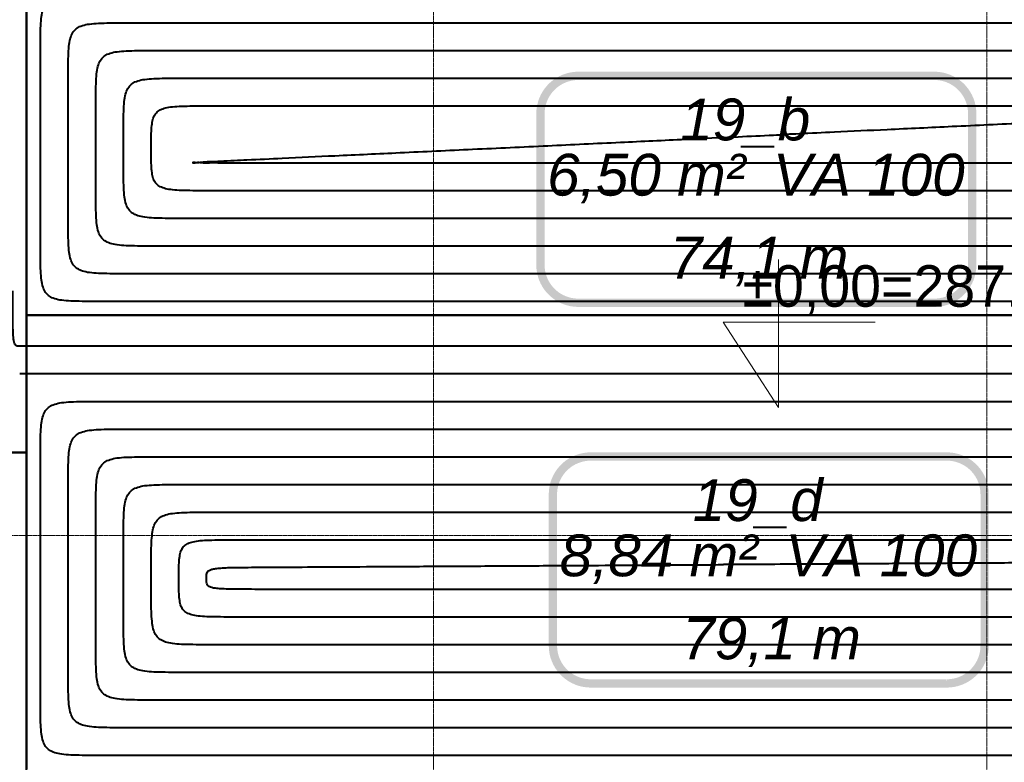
# Model space of a CAD drawing. Header units: millimetres. Extents: x 49908 to 79848, y -11883 to -3092.
# Tile 90 of 222: x 68141 to 68497, y -4909 to -4640. Entities that reach past the tile are written whole.
import ezdxf
from ezdxf.lldxf.tags import DXFTag

# ---------------------------------------------------------------- set-up
doc = ezdxf.new("R2010")
doc.units = ezdxf.units.MM
doc.linetypes.add('DASHDOT', pattern=[1, 0.5, -0.25, 0, -0.25])
doc.layers.add('A_CIENKA', color=9, linetype='Continuous', lineweight=9)
doc.layers.add('A_OSIE', color=9, linetype='DASHDOT', lineweight=9)
for name, color, linetype, true_color in [('IS_Ogrzewanie_płaszczyznowe', 7, 'SOLID', 0xac00e6), ('IS_Ogrzewanie_płaszczyznowe_-_opis', 7, 'SOLID', 0xf000f0), ('IS_Przyłącza_o.p._Powrót', 7, 'DASH', 0x438955), ('IS_Przyłącza_o.p._Zasilanie', 7, 'SOLID', 0xff9124)]:
    doc.layers.add(name, color=color, linetype=linetype, true_color=true_color)
doc.layers.add('IS_Rys.pętli_o.p._Powrót', color=7, linetype='DASH', lineweight=13, true_color=0x4c9a5f)
doc.layers.add('IS_Rys.pętli_o.p._Zasilanie', color=7, linetype='SOLID', lineweight=13, true_color=0xff8c1a)
tags = doc.linetypes.add('DASH', pattern=[15, 10, -5]).pattern_tags.tags
tags[6:7] = [DXFTag(74, 4), DXFTag(75, 0), DXFTag(340, '0'), DXFTag(46, 0.0), DXFTag(50, 0.0), DXFTag(44, 0.0), DXFTag(45, 0.0)]
tags[4:5] = [DXFTag(74, 4), DXFTag(75, 0), DXFTag(340, '0'), DXFTag(46, 0.0), DXFTag(50, 0.0), DXFTag(44, 0.0), DXFTag(45, 0.0)]
tags = doc.linetypes.add('SOLID', pattern=[10, 10, 0]).pattern_tags.tags
tags[6:7] = [DXFTag(74, 4), DXFTag(75, 0), DXFTag(340, '0'), DXFTag(46, 0.0), DXFTag(50, 0.0), DXFTag(44, 0.0), DXFTag(45, 0.0)]
tags[4:5] = [DXFTag(74, 4), DXFTag(75, 0), DXFTag(340, '0'), DXFTag(46, 0.0), DXFTag(50, 0.0), DXFTag(44, 0.0), DXFTag(45, 0.0)]

msp = doc.modelspace()

# ---------------------------------------------------------------- linework, layer by layer
at = {"layer": 'A_CIENKA'}
for p, q in [((68415.15, -4726.98), (68415.15, -4780.41)), ((68415.15, -4749.63), (68395.15, -4749.63)), ((68395.15, -4749.63), (68415.15, -4780.41)), ((68415.15, -4749.63), (68450.06, -4749.63))]:
    msp.add_line(p, q, dxfattribs=at)
at = {"layer": 'A_OSIE', "ltscale": 0.3, "transparency": 33554559}
for p, q in [((68290.47, -7140.05), (68290.47, -3902.99)), ((68490.47, -7140.05), (68490.47, -3902.99)), ((70341.81, -4826.63), (67440.85, -4826.63))]:
    msp.add_line(p, q, dxfattribs=at)
at = {"layer": 'IS_Ogrzewanie_płaszczyznowe', "lineweight": 40}
for p, q in [((68143.5, -4626.43), (68143.5, -4747.07)), ((68143.5, -4796.73), (68143.5, -4626.48)), ((68682.46, -4747.07), (68143.5, -4747.07)), ((68143.5, -4747.07), (68143.5, -4911.12)), ((68143.5, -4747.07), (68682.46, -4747.07)), ((67772.53, -4796.73), (68143.5, -4796.73)), ((68143.5, -4796.73), (67772.53, -4796.73)), ((68143.5, -5005.67), (68143.5, -4796.73))]:
    msp.add_line(p, q, dxfattribs=at)
at = {"layer": 'IS_Ogrzewanie_płaszczyznowe_-_opis'}
for points in [[(68342.82, -4742.57, 3, 3, 0), (68471.49, -4742.57, 3, 3, 0.414214), (68485.16, -4728.91, 3, 3, 0), (68485.16, -4674.24, 3, 3, 0.414214), (68471.49, -4660.57, 3, 3, 0), (68342.82, -4660.57, 3, 3, 0.414214), (68329.16, -4674.24, 3, 3, 0), (68329.16, -4728.91, 3, 3, 0.414214), (68342.82, -4742.57, 3, 3, 0)], [(68347.32, -4880.12, 3, 3, 0), (68475.99, -4880.12, 3, 3, 0.414214), (68489.66, -4866.46, 3, 3, 0), (68489.66, -4811.79, 3, 3, 0.414214), (68475.99, -4798.12, 3, 3, 0), (68347.32, -4798.12, 3, 3, 0.414214), (68333.66, -4811.79, 3, 3, 0), (68333.66, -4866.46, 3, 3, 0.414214), (68347.32, -4880.12, 3, 3, 0)]]:
    msp.add_lwpolyline(points, format="xyseb", dxfattribs=at)
at = {"layer": 'IS_Przyłącza_o.p._Powrót', "lineweight": 40}
msp.add_open_spline([(68642.06, -4758.25), (68638.19, -4758.25), (68623.71, -4758.25), (68593.37, -4758.25), (68547.29, -4758.25), (68489.98, -4758.25), (68425.93, -4758.25), (68359.63, -4758.25), (68295.58, -4758.25), (68238.27, -4758.25), (68192.19, -4758.25), (68161.85, -4758.25), (68147.37, -4758.25), (68143.5, -4758.25)], degree=3, knots=[0, 0, 0, 0, 0.11612, 0.434512, 0.910228, 1.498317, 2.153831, 2.831819, 3.487333, 4.075422, 4.551138, 4.86953, 4.98565, 4.98565, 4.98565, 4.98565], dxfattribs=at)
at = {"layer": 'IS_Przyłącza_o.p._Zasilanie', "lineweight": 40}
msp.add_open_spline([(68632.06, -4768.25), (68628.27, -4768.25), (68614.08, -4768.25), (68584.34, -4768.25), (68539.19, -4768.25), (68483.03, -4768.25), (68420.27, -4768.25), (68355.29, -4768.25), (68292.53, -4768.25), (68236.37, -4768.25), (68191.22, -4768.25), (68161.48, -4768.25), (68147.29, -4768.25), (68143.5, -4768.25)], degree=3, knots=[0, 0, 0, 0, 0.11379, 0.425797, 0.891971, 1.468264, 2.11063, 2.77502, 3.417386, 3.993679, 4.459853, 4.77186, 4.88565, 4.88565, 4.88565, 4.88565], dxfattribs=at)
at = {"layer": 'IS_Rys.pętli_o.p._Powrót', "lineweight": 40}
for points, knots in [([(68158.5, -4661.43), (68158.5, -4659.77), (68158.5, -4656.76), (68158.57, -4652.65), (68158.82, -4649.34), (68159.32, -4646.71), (68160.24, -4644.66), (68161.72, -4643.17), (68163.78, -4642.26), (68166.41, -4641.75), (68169.72, -4641.5), (68173.82, -4641.43), (68176.84, -4641.43), (68178.5, -4641.43)], [0, 0, 0, 0, 0.0497373, 0.0904721, 0.1232039, 0.1491998, 0.1703704, 0.1897083, 0.2108788, 0.2368747, 0.2696065, 0.3103414, 0.3600787, 0.3600787, 0.3600787, 0.3600787]), ([(68178.5, -4641.43), (68182.14, -4641.43), (68195.76, -4641.43), (68224.3, -4641.43), (68267.64, -4641.43), (68321.55, -4641.43), (68381.8, -4641.43), (68444.16, -4641.43), (68504.41, -4641.43), (68558.32, -4641.43), (68601.65, -4641.43), (68630.19, -4641.43), (68643.82, -4641.43), (68647.46, -4641.43)], [0, 0, 0, 0, 0.109224, 0.408709, 0.856175, 1.409342, 2.025929, 2.663657, 3.280244, 3.833411, 4.280877, 4.580362, 4.689586, 4.689586, 4.689586, 4.689586]), ([(68158.5, -4712.07), (68158.5, -4711.68), (68158.5, -4710.21), (68158.5, -4707.13), (68158.5, -4702.45), (68158.5, -4696.63), (68158.5, -4690.12), (68158.5, -4683.38), (68158.5, -4676.88), (68158.5, -4671.06), (68158.5, -4666.38), (68158.5, -4663.29), (68158.5, -4661.82), (68158.5, -4661.43)], [0, 0, 0, 0, 0.0117955, 0.0441381, 0.0924617, 0.1522003, 0.218788, 0.2876586, 0.3542462, 0.4139849, 0.4623085, 0.494651, 0.5064466, 0.5064466, 0.5064466, 0.5064466]), ([(68178.5, -4681.43), (68178.5, -4679.77), (68178.5, -4676.76), (68178.57, -4672.65), (68178.82, -4669.34), (68179.32, -4666.71), (68180.24, -4664.66), (68181.72, -4663.17), (68183.78, -4662.26), (68186.41, -4661.75), (68189.72, -4661.5), (68193.82, -4661.43), (68196.84, -4661.43), (68198.5, -4661.43)], [0, 0, 0, 0, 0.0497373, 0.0904721, 0.1232039, 0.1491998, 0.1703704, 0.1897083, 0.2108788, 0.2368747, 0.2696065, 0.3103414, 0.3600787, 0.3600787, 0.3600787, 0.3600787]), ([(68198.5, -4661.43), (68201.83, -4661.43), (68214.29, -4661.43), (68240.39, -4661.43), (68280.04, -4661.43), (68329.34, -4661.43), (68384.45, -4661.43), (68441.5, -4661.43), (68496.61, -4661.43), (68545.92, -4661.43), (68585.56, -4661.43), (68611.66, -4661.43), (68624.13, -4661.43), (68627.46, -4661.43)], [0, 0, 0, 0, 0.099908, 0.373848, 0.783148, 1.289132, 1.853127, 2.436459, 3.000454, 3.506438, 3.915738, 4.189678, 4.289586, 4.289586, 4.289586, 4.289586]), ([(68178.5, -4692.07), (68178.5, -4691.99), (68178.5, -4691.68), (68178.5, -4691.03), (68178.5, -4690.05), (68178.5, -4688.83), (68178.5, -4687.46), (68178.5, -4686.04), (68178.5, -4684.68), (68178.5, -4683.45), (68178.5, -4682.47), (68178.5, -4681.82), (68178.5, -4681.51), (68178.5, -4681.43)], [0, 0, 0, 0, 0.0024792, 0.0092771, 0.0194339, 0.0319899, 0.0459856, 0.060461, 0.0744566, 0.0870127, 0.0971695, 0.1039673, 0.1064466, 0.1064466, 0.1064466, 0.1064466]), ([(68218.48, -4691.13), (68220.02, -4691.06), (68225.82, -4690.79), (68237.96, -4690.22), (68256.4, -4689.35), (68279.33, -4688.27), (68304.96, -4687.07), (68331.49, -4685.82), (68357.12, -4684.61), (68380.06, -4683.54), (68398.49, -4682.67), (68410.63, -4682.1), (68416.43, -4681.82), (68417.98, -4681.75)], [0, 0, 0, 0, 0.046517, 0.174063, 0.364631, 0.600216, 0.862811, 1.134408, 1.397003, 1.632588, 1.823156, 1.950702, 1.997219, 1.997219, 1.997219, 1.997219]), ([(68198.5, -4712.07), (68196.84, -4712.07), (68193.82, -4712.08), (68189.72, -4712), (68186.41, -4711.76), (68183.78, -4711.25), (68181.72, -4710.34), (68180.24, -4708.85), (68179.32, -4706.79), (68178.82, -4704.16), (68178.57, -4700.85), (68178.5, -4696.75), (68178.5, -4693.73), (68178.5, -4692.07)], [0, 0, 0, 0, 0.0497373, 0.0904721, 0.1232039, 0.1491998, 0.1703704, 0.1897083, 0.2108788, 0.2368747, 0.2696065, 0.3103414, 0.3600787, 0.3600787, 0.3600787, 0.3600787]), ([(68218.5, -4692.07), (68216.84, -4692.07), (68213.84, -4692.1), (68209.96, -4692.01), (68206.78, -4692.2), (68205.22, -4691.76), (68203.63, -4692.32), (68203.61, -4691.59), (68205.22, -4692.07), (68206.77, -4691.55), (68209.95, -4691.6), (68213.83, -4691.33), (68216.82, -4691.21), (68218.48, -4691.13)], [0, 0, 0, 0, 0.0495869, 0.0892576, 0.1190131, 0.1388556, 0.1487925, 0.149435, 0.1593718, 0.1792144, 0.2089699, 0.2486405, 0.2982275, 0.2982275, 0.2982275, 0.2982275]), ([(68627.46, -4692.07), (68624.28, -4692.07), (68612.4, -4692.07), (68587.51, -4692.07), (68549.72, -4692.07), (68502.71, -4692.07), (68450.17, -4692.07), (68395.78, -4692.07), (68343.24, -4692.07), (68296.23, -4692.07), (68258.44, -4692.07), (68233.55, -4692.07), (68221.67, -4692.07), (68218.5, -4692.07)], [0, 0, 0, 0, 0.09525, 0.356418, 0.746634, 1.229027, 1.766726, 2.32286, 2.860559, 3.342952, 3.733168, 3.994336, 4.089586, 4.089586, 4.089586, 4.089586]), ([(68178.5, -4732.07), (68176.84, -4732.07), (68173.82, -4732.08), (68169.72, -4732), (68166.41, -4731.76), (68163.78, -4731.25), (68161.72, -4730.34), (68160.24, -4728.85), (68159.32, -4726.79), (68158.82, -4724.16), (68158.57, -4720.85), (68158.5, -4716.75), (68158.5, -4713.73), (68158.5, -4712.07)], [0, 0, 0, 0, 0.0497373, 0.0904721, 0.1232039, 0.1491998, 0.1703704, 0.1897083, 0.2108788, 0.2368747, 0.2696065, 0.3103414, 0.3600787, 0.3600787, 0.3600787, 0.3600787]), ([(68647.46, -4712.07), (68643.97, -4712.07), (68630.93, -4712.07), (68603.61, -4712.07), (68562.12, -4712.07), (68510.51, -4712.07), (68452.83, -4712.07), (68393.12, -4712.07), (68335.45, -4712.07), (68283.84, -4712.07), (68242.35, -4712.07), (68215.03, -4712.07), (68201.98, -4712.07), (68198.5, -4712.07)], [0, 0, 0, 0, 0.104566, 0.391279, 0.819661, 1.349237, 1.939528, 2.550058, 3.140349, 3.669924, 4.098307, 4.38502, 4.489586, 4.489586, 4.489586, 4.489586]), ([(68657.46, -4732.07), (68653.74, -4732.07), (68639.82, -4732.07), (68610.68, -4732.07), (68566.41, -4732.07), (68511.36, -4732.07), (68449.82, -4732.07), (68386.13, -4732.07), (68324.6, -4732.07), (68269.54, -4732.07), (68225.28, -4732.07), (68196.13, -4732.07), (68182.22, -4732.07), (68178.5, -4732.07)], [0, 0, 0, 0, 0.111553, 0.417424, 0.874432, 1.439395, 2.06913, 2.720456, 3.350191, 3.915154, 4.372161, 4.678033, 4.789586, 4.789586, 4.789586, 4.789586]), ([(68141, -4758.25), (68140.79, -4758.25), (68140.41, -4758.26), (68139.86, -4758.18), (68139.39, -4757.84), (68139.08, -4757.2), (68138.86, -4756.24), (68138.7, -4754.83), (68138.6, -4752.89), (68138.54, -4750.32), (68138.51, -4747.03), (68138.5, -4742.93), (68138.5, -4739.91), (68138.5, -4738.25)], [0, 0, 0, 0, 0.0062189, 0.0114166, 0.016393, 0.0227951, 0.0322664, 0.0460468, 0.0651645, 0.0905685, 0.1231775, 0.163899, 0.213636, 0.213636, 0.213636, 0.213636]), ([(68143.5, -4758.25), (68143.48, -4758.25), (68143.41, -4758.25), (68143.25, -4758.25), (68143.02, -4758.25), (68142.73, -4758.25), (68142.41, -4758.25), (68142.08, -4758.25), (68141.76, -4758.25), (68141.47, -4758.25), (68141.24, -4758.25), (68141.09, -4758.25), (68141.02, -4758.25), (68141, -4758.25)], [0, 0, 0, 0, 0.00058227, 0.00217881, 0.00456424, 0.00751315, 0.01080015, 0.01419985, 0.01748685, 0.02043576, 0.02282119, 0.02441773, 0.025, 0.025, 0.025, 0.025]), ([(68158.5, -4808.25), (68158.5, -4806.6), (68158.5, -4803.58), (68158.57, -4799.47), (68158.82, -4796.16), (68159.32, -4793.54), (68160.24, -4791.48), (68161.72, -4789.99), (68163.78, -4789.08), (68166.41, -4788.57), (68169.72, -4788.33), (68173.82, -4788.25), (68176.84, -4788.25), (68178.5, -4788.25)], [0, 0, 0, 0, 0.0497373, 0.0904721, 0.1232039, 0.1491998, 0.1703704, 0.1897083, 0.2108788, 0.2368747, 0.2696065, 0.3103414, 0.3600787, 0.3600787, 0.3600787, 0.3600787]), ([(68178.5, -4788.25), (68181.79, -4788.25), (68194.09, -4788.25), (68219.87, -4788.25), (68259.01, -4788.25), (68307.7, -4788.25), (68362.12, -4788.25), (68418.44, -4788.25), (68472.86, -4788.25), (68521.55, -4788.25), (68560.69, -4788.25), (68586.47, -4788.25), (68598.77, -4788.25), (68602.06, -4788.25)], [0, 0, 0, 0, 0.098652, 0.369148, 0.7733, 1.272923, 1.829826, 2.405824, 2.962727, 3.46235, 3.866502, 4.136998, 4.23565, 4.23565, 4.23565, 4.23565]), ([(68158.5, -4876.12), (68158.5, -4875.6), (68158.5, -4873.63), (68158.5, -4869.5), (68158.5, -4863.22), (68158.5, -4855.42), (68158.5, -4846.7), (68158.5, -4837.68), (68158.5, -4828.96), (68158.5, -4821.16), (68158.5, -4814.88), (68158.5, -4810.75), (68158.5, -4808.78), (68158.5, -4808.25)], [0, 0, 0, 0, 0.0158074, 0.0591504, 0.1239099, 0.2039669, 0.2932025, 0.3854975, 0.4747331, 0.5547901, 0.6195496, 0.6628926, 0.6787, 0.6787, 0.6787, 0.6787]), ([(68178.5, -4828.25), (68178.5, -4826.6), (68178.5, -4823.58), (68178.57, -4819.47), (68178.82, -4816.16), (68179.32, -4813.54), (68180.24, -4811.48), (68181.72, -4809.99), (68183.78, -4809.08), (68186.41, -4808.57), (68189.72, -4808.33), (68193.82, -4808.25), (68196.84, -4808.25), (68198.5, -4808.25)], [0, 0, 0, 0, 0.0497373, 0.0904721, 0.1232039, 0.1491998, 0.1703704, 0.1897083, 0.2108788, 0.2368747, 0.2696065, 0.3103414, 0.3600787, 0.3600787, 0.3600787, 0.3600787]), ([(68198.5, -4808.25), (68201.48, -4808.25), (68212.62, -4808.25), (68235.96, -4808.25), (68271.41, -4808.25), (68315.5, -4808.25), (68364.78, -4808.25), (68415.78, -4808.25), (68465.06, -4808.25), (68509.15, -4808.25), (68544.6, -4808.25), (68567.94, -4808.25), (68579.08, -4808.25), (68582.06, -4808.25)], [0, 0, 0, 0, 0.089335, 0.334287, 0.700273, 1.152712, 1.657024, 2.178626, 2.682938, 3.135377, 3.501363, 3.746315, 3.83565, 3.83565, 3.83565, 3.83565]), ([(68178.5, -4856.12), (68178.5, -4855.91), (68178.5, -4855.1), (68178.5, -4853.4), (68178.5, -4850.83), (68178.5, -4847.62), (68178.5, -4844.04), (68178.5, -4840.34), (68178.5, -4836.76), (68178.5, -4833.55), (68178.5, -4830.98), (68178.5, -4829.28), (68178.5, -4828.47), (68178.5, -4828.25)], [0, 0, 0, 0, 0.0064911, 0.0242894, 0.0508821, 0.0837566, 0.1204001, 0.1582999, 0.1949434, 0.2278179, 0.2544106, 0.2722089, 0.2787, 0.2787, 0.2787, 0.2787]), ([(68198.5, -4842.19), (68198.5, -4841.03), (68198.5, -4838.93), (68198.57, -4836.07), (68198.82, -4833.75), (68199.34, -4831.88), (68200.31, -4830.42), (68201.81, -4829.43), (68203.82, -4828.82), (68206.42, -4828.47), (68209.72, -4828.31), (68213.82, -4828.25), (68216.84, -4828.25), (68218.5, -4828.25)], [0, 0, 0, 0, 0.0346546, 0.0630466, 0.0859443, 0.1044908, 0.1206404, 0.1373061, 0.1574298, 0.183118, 0.2157857, 0.2565135, 0.3062507, 0.3062507, 0.3062507, 0.3062507]), ([(68218.5, -4828.25), (68221.16, -4828.25), (68231.15, -4828.25), (68252.05, -4828.25), (68283.8, -4828.25), (68323.3, -4828.25), (68367.44, -4828.25), (68413.12, -4828.25), (68457.26, -4828.25), (68496.76, -4828.25), (68528.51, -4828.25), (68549.41, -4828.25), (68559.4, -4828.25), (68562.06, -4828.25)], [0, 0, 0, 0, 0.080019, 0.299426, 0.627245, 1.032502, 1.484221, 1.951429, 2.403148, 2.808405, 3.136224, 3.355631, 3.43565, 3.43565, 3.43565, 3.43565]), ([(68562.06, -4836.24), (68560.77, -4836.25), (68555.92, -4836.27), (68545.77, -4836.33), (68530.36, -4836.42), (68511.19, -4836.53), (68489.76, -4836.65), (68467.58, -4836.78), (68446.15, -4836.9), (68426.98, -4837.01), (68411.57, -4837.1), (68401.42, -4837.15), (68396.57, -4837.18), (68395.28, -4837.19)], [0, 0, 0, 0, 0.038846, 0.145358, 0.3045, 0.501234, 0.720524, 0.947332, 1.166622, 1.363356, 1.522498, 1.62901, 1.667855, 1.667855, 1.667855, 1.667855]), ([(68218.5, -4856.12), (68216.84, -4856.12), (68213.82, -4856.13), (68209.72, -4856.07), (68206.42, -4855.9), (68203.82, -4855.55), (68201.81, -4854.95), (68200.31, -4853.95), (68199.34, -4852.5), (68198.82, -4850.63), (68198.57, -4848.31), (68198.5, -4845.45), (68198.5, -4843.34), (68198.5, -4842.19)], [0, 0, 0, 0, 0.0497372, 0.090465, 0.1231327, 0.1488209, 0.1689446, 0.1856103, 0.2017599, 0.2203064, 0.243204, 0.2715961, 0.3062507, 0.3062507, 0.3062507, 0.3062507]), ([(68198.5, -4876.12), (68196.84, -4876.12), (68193.82, -4876.13), (68189.72, -4876.05), (68186.41, -4875.81), (68183.78, -4875.3), (68181.72, -4874.39), (68180.24, -4872.9), (68179.32, -4870.84), (68178.82, -4868.21), (68178.57, -4864.9), (68178.5, -4860.8), (68178.5, -4857.78), (68178.5, -4856.12)], [0, 0, 0, 0, 0.0497373, 0.0904721, 0.1232039, 0.1491998, 0.1703704, 0.1897083, 0.2108788, 0.2368747, 0.2696065, 0.3103414, 0.3600787, 0.3600787, 0.3600787, 0.3600787]), ([(68582.06, -4856.12), (68579.24, -4856.12), (68568.68, -4856.12), (68546.55, -4856.12), (68512.96, -4856.12), (68471.16, -4856.12), (68424.45, -4856.12), (68376.11, -4856.12), (68329.4, -4856.12), (68287.6, -4856.12), (68254.01, -4856.12), (68231.88, -4856.12), (68221.32, -4856.12), (68218.5, -4856.12)], [0, 0, 0, 0, 0.084677, 0.316856, 0.663759, 1.092607, 1.570623, 2.065027, 2.543043, 2.971891, 3.318794, 3.550973, 3.63565, 3.63565, 3.63565, 3.63565]), ([(68178.5, -4896.12), (68176.84, -4896.12), (68173.82, -4896.13), (68169.72, -4896.05), (68166.41, -4895.81), (68163.78, -4895.3), (68161.72, -4894.39), (68160.24, -4892.9), (68159.32, -4890.84), (68158.82, -4888.21), (68158.57, -4884.9), (68158.5, -4880.8), (68158.5, -4877.78), (68158.5, -4876.12)], [0, 0, 0, 0, 0.0497373, 0.0904721, 0.1232039, 0.1491998, 0.1703704, 0.1897083, 0.2108788, 0.2368747, 0.2696065, 0.3103414, 0.3600787, 0.3600787, 0.3600787, 0.3600787]), ([(68602.06, -4876.12), (68598.93, -4876.12), (68587.21, -4876.12), (68562.65, -4876.12), (68525.35, -4876.12), (68478.96, -4876.12), (68427.11, -4876.12), (68373.45, -4876.12), (68321.6, -4876.12), (68275.21, -4876.12), (68237.91, -4876.12), (68213.35, -4876.12), (68201.63, -4876.12), (68198.5, -4876.12)], [0, 0, 0, 0, 0.093993, 0.351717, 0.736787, 1.212817, 1.743425, 2.292225, 2.822833, 3.298863, 3.683933, 3.941657, 4.03565, 4.03565, 4.03565, 4.03565]), ([(68612.06, -4896.12), (68608.7, -4896.12), (68596.1, -4896.12), (68569.72, -4896.12), (68529.65, -4896.12), (68479.81, -4896.12), (68424.11, -4896.12), (68366.45, -4896.12), (68310.75, -4896.12), (68260.91, -4896.12), (68220.84, -4896.12), (68194.46, -4896.12), (68181.86, -4896.12), (68178.5, -4896.12)], [0, 0, 0, 0, 0.100981, 0.377863, 0.791557, 1.302975, 1.873027, 2.462623, 3.032675, 3.544093, 3.957787, 4.234669, 4.33565, 4.33565, 4.33565, 4.33565])]:
    msp.add_open_spline(points, degree=3, knots=knots, dxfattribs=at)
at = {"layer": 'IS_Rys.pętli_o.p._Zasilanie', "lineweight": 40}
for points, knots in [([(68148.5, -4651.43), (68148.5, -4649.77), (68148.5, -4646.76), (68148.57, -4642.65), (68148.82, -4639.34), (68149.32, -4636.71), (68150.24, -4634.66), (68151.72, -4633.17), (68153.78, -4632.26), (68156.41, -4631.75), (68159.72, -4631.5), (68163.82, -4631.43), (68166.84, -4631.43), (68168.5, -4631.43)], [0, 0, 0, 0, 0.0497373, 0.0904721, 0.1232039, 0.1491998, 0.1703704, 0.1897083, 0.2108788, 0.2368747, 0.2696065, 0.3103414, 0.3600787, 0.3600787, 0.3600787, 0.3600787]), ([(68148.5, -4722.07), (68148.5, -4721.53), (68148.5, -4719.47), (68148.5, -4715.17), (68148.5, -4708.65), (68148.5, -4700.53), (68148.5, -4691.45), (68148.5, -4682.05), (68148.5, -4672.98), (68148.5, -4664.86), (68148.5, -4658.33), (68148.5, -4654.03), (68148.5, -4651.98), (68148.5, -4651.43)], [0, 0, 0, 0, 0.0164537, 0.0615686, 0.1289756, 0.2123055, 0.3051892, 0.4012574, 0.4941411, 0.577471, 0.644878, 0.6899929, 0.7064466, 0.7064466, 0.7064466, 0.7064466]), ([(68168.5, -4671.43), (68168.5, -4669.77), (68168.5, -4666.76), (68168.57, -4662.65), (68168.82, -4659.34), (68169.32, -4656.71), (68170.24, -4654.66), (68171.72, -4653.17), (68173.78, -4652.26), (68176.41, -4651.75), (68179.72, -4651.5), (68183.82, -4651.43), (68186.84, -4651.43), (68188.5, -4651.43)], [0, 0, 0, 0, 0.0497373, 0.0904721, 0.1232039, 0.1491998, 0.1703704, 0.1897083, 0.2108788, 0.2368747, 0.2696065, 0.3103414, 0.3600787, 0.3600787, 0.3600787, 0.3600787]), ([(68188.5, -4651.43), (68191.98, -4651.43), (68205.03, -4651.43), (68232.35, -4651.43), (68273.84, -4651.43), (68325.45, -4651.43), (68383.12, -4651.43), (68442.83, -4651.43), (68500.51, -4651.43), (68552.12, -4651.43), (68593.61, -4651.43), (68620.93, -4651.43), (68633.97, -4651.43), (68637.46, -4651.43)], [0, 0, 0, 0, 0.104566, 0.391279, 0.819661, 1.349237, 1.939528, 2.550058, 3.140349, 3.669924, 4.098307, 4.38502, 4.489586, 4.489586, 4.489586, 4.489586]), ([(68168.5, -4702.07), (68168.5, -4701.84), (68168.5, -4700.95), (68168.5, -4699.08), (68168.5, -4696.25), (68168.5, -4692.73), (68168.5, -4688.79), (68168.5, -4684.71), (68168.5, -4680.78), (68168.5, -4677.25), (68168.5, -4674.42), (68168.5, -4672.56), (68168.5, -4671.67), (68168.5, -4671.43)], [0, 0, 0, 0, 0.0071374, 0.0267076, 0.0559478, 0.0920951, 0.1323868, 0.1740598, 0.2143514, 0.2504988, 0.279739, 0.2993092, 0.3064466, 0.3064466, 0.3064466, 0.3064466]), ([(68188.5, -4686.75), (68188.5, -4685.48), (68188.5, -4683.17), (68188.57, -4680.02), (68188.82, -4677.48), (68189.33, -4675.44), (68190.29, -4673.84), (68191.79, -4672.73), (68193.81, -4672.06), (68196.42, -4671.67), (68199.72, -4671.49), (68203.82, -4671.43), (68206.84, -4671.43), (68208.5, -4671.43)], [0, 0, 0, 0, 0.0381047, 0.0693196, 0.094463, 0.1146969, 0.1319528, 0.1491783, 0.1695127, 0.1952619, 0.2279422, 0.2686715, 0.3184086, 0.3184086, 0.3184086, 0.3184086]), ([(68208.5, -4671.43), (68211.67, -4671.43), (68223.55, -4671.43), (68248.44, -4671.43), (68286.23, -4671.43), (68333.24, -4671.43), (68385.78, -4671.43), (68440.17, -4671.43), (68492.71, -4671.43), (68539.72, -4671.43), (68577.51, -4671.43), (68602.4, -4671.43), (68614.28, -4671.43), (68617.46, -4671.43)], [0, 0, 0, 0, 0.09525, 0.356418, 0.746634, 1.229027, 1.766726, 2.32286, 2.860559, 3.342952, 3.733168, 3.994336, 4.089586, 4.089586, 4.089586, 4.089586]), ([(68617.48, -4672.37), (68615.93, -4672.44), (68610.13, -4672.71), (68597.99, -4673.29), (68579.56, -4674.15), (68556.62, -4675.23), (68530.99, -4676.44), (68504.46, -4677.68), (68478.83, -4678.89), (68455.9, -4679.97), (68437.46, -4680.84), (68425.32, -4681.41), (68419.53, -4681.68), (68417.98, -4681.75)], [0, 0, 0, 0, 0.046517, 0.174063, 0.364631, 0.600216, 0.862811, 1.134408, 1.397003, 1.632588, 1.823156, 1.950702, 1.997219, 1.997219, 1.997219, 1.997219]), ([(68208.5, -4702.07), (68206.84, -4702.07), (68203.82, -4702.08), (68199.72, -4702.02), (68196.42, -4701.83), (68193.81, -4701.45), (68191.79, -4700.77), (68190.29, -4699.66), (68189.33, -4698.06), (68188.82, -4696.03), (68188.57, -4693.48), (68188.5, -4690.33), (68188.5, -4688.02), (68188.5, -4686.75)], [0, 0, 0, 0, 0.0497372, 0.0904664, 0.1231467, 0.1488959, 0.1692303, 0.1864559, 0.2037117, 0.2239456, 0.249089, 0.280304, 0.3184086, 0.3184086, 0.3184086, 0.3184086]), ([(68188.5, -4722.07), (68186.84, -4722.07), (68183.82, -4722.08), (68179.72, -4722), (68176.41, -4721.76), (68173.78, -4721.25), (68171.72, -4720.34), (68170.24, -4718.85), (68169.32, -4716.79), (68168.82, -4714.16), (68168.57, -4710.85), (68168.5, -4706.75), (68168.5, -4703.73), (68168.5, -4702.07)], [0, 0, 0, 0, 0.0497373, 0.0904721, 0.1232039, 0.1491998, 0.1703704, 0.1897083, 0.2108788, 0.2368747, 0.2696065, 0.3103414, 0.3600787, 0.3600787, 0.3600787, 0.3600787]), ([(68637.46, -4702.07), (68634.13, -4702.07), (68621.66, -4702.07), (68595.56, -4702.07), (68555.92, -4702.07), (68506.61, -4702.07), (68451.5, -4702.07), (68394.45, -4702.07), (68339.34, -4702.07), (68290.04, -4702.07), (68250.39, -4702.07), (68224.29, -4702.07), (68211.83, -4702.07), (68208.5, -4702.07)], [0, 0, 0, 0, 0.099908, 0.373848, 0.783148, 1.289132, 1.853127, 2.436459, 3.000454, 3.506438, 3.915738, 4.189678, 4.289586, 4.289586, 4.289586, 4.289586]), ([(68168.5, -4742.07), (68166.84, -4742.07), (68163.82, -4742.08), (68159.72, -4742), (68156.41, -4741.76), (68153.78, -4741.25), (68151.72, -4740.34), (68150.24, -4738.85), (68149.32, -4736.79), (68148.82, -4734.16), (68148.57, -4730.85), (68148.5, -4726.75), (68148.5, -4723.73), (68148.5, -4722.07)], [0, 0, 0, 0, 0.0497373, 0.0904721, 0.1232039, 0.1491998, 0.1703704, 0.1897083, 0.2108788, 0.2368747, 0.2696065, 0.3103414, 0.3600787, 0.3600787, 0.3600787, 0.3600787]), ([(68657.46, -4722.07), (68653.82, -4722.07), (68640.19, -4722.07), (68611.65, -4722.07), (68568.32, -4722.07), (68514.41, -4722.07), (68454.16, -4722.07), (68391.8, -4722.07), (68331.55, -4722.07), (68277.64, -4722.07), (68234.3, -4722.07), (68205.76, -4722.07), (68192.14, -4722.07), (68188.5, -4722.07)], [0, 0, 0, 0, 0.109224, 0.408709, 0.856175, 1.409342, 2.025929, 2.663657, 3.280244, 3.833411, 4.280877, 4.580362, 4.689586, 4.689586, 4.689586, 4.689586]), ([(68641.68, -4742.07), (68638.01, -4742.07), (68624.26, -4742.07), (68595.47, -4742.07), (68551.74, -4742.07), (68497.34, -4742.07), (68436.55, -4742.07), (68373.63, -4742.07), (68312.83, -4742.07), (68258.44, -4742.07), (68214.71, -4742.07), (68185.92, -4742.07), (68172.17, -4742.07), (68168.5, -4742.07)], [0, 0, 0, 0, 0.110208, 0.412392, 0.86389, 1.422041, 2.044183, 2.687657, 3.309799, 3.86795, 4.319448, 4.621632, 4.73184, 4.73184, 4.73184, 4.73184]), ([(68143.5, -4768.25), (68143.48, -4768.25), (68143.41, -4768.25), (68143.25, -4768.25), (68143.02, -4768.25), (68142.73, -4768.25), (68142.41, -4768.25), (68142.08, -4768.25), (68141.76, -4768.25), (68141.47, -4768.25), (68141.24, -4768.25), (68141.09, -4768.25), (68141.02, -4768.25), (68141, -4768.25)], [0, 0, 0, 0, 0.00058227, 0.00217881, 0.00456424, 0.00751315, 0.01080015, 0.01419985, 0.01748685, 0.02043576, 0.02282119, 0.02441773, 0.025, 0.025, 0.025, 0.025]), ([(68148.5, -4798.25), (68148.5, -4796.6), (68148.5, -4793.58), (68148.57, -4789.47), (68148.82, -4786.16), (68149.32, -4783.54), (68150.24, -4781.48), (68151.72, -4779.99), (68153.78, -4779.08), (68156.41, -4778.57), (68159.72, -4778.33), (68163.82, -4778.25), (68166.84, -4778.25), (68168.5, -4778.25)], [0, 0, 0, 0, 0.0497373, 0.0904721, 0.1232039, 0.1491998, 0.1703704, 0.1897083, 0.2108788, 0.2368747, 0.2696065, 0.3103414, 0.3600787, 0.3600787, 0.3600787, 0.3600787]), ([(68168.5, -4778.25), (68171.94, -4778.25), (68184.83, -4778.25), (68211.82, -4778.25), (68252.81, -4778.25), (68303.8, -4778.25), (68360.79, -4778.25), (68419.77, -4778.25), (68476.76, -4778.25), (68527.75, -4778.25), (68568.74, -4778.25), (68595.73, -4778.25), (68608.62, -4778.25), (68612.06, -4778.25)], [0, 0, 0, 0, 0.10331, 0.386578, 0.809814, 1.333028, 1.916227, 2.519423, 3.102622, 3.625836, 4.049072, 4.33234, 4.43565, 4.43565, 4.43565, 4.43565]), ([(68148.5, -4886.12), (68148.5, -4885.44), (68148.5, -4882.89), (68148.5, -4877.54), (68148.5, -4869.42), (68148.5, -4859.32), (68148.5, -4848.03), (68148.5, -4836.35), (68148.5, -4825.06), (68148.5, -4814.96), (68148.5, -4806.84), (68148.5, -4801.49), (68148.5, -4798.94), (68148.5, -4798.25)], [0, 0, 0, 0, 0.0204656, 0.0765809, 0.1604238, 0.2640721, 0.3796037, 0.4990963, 0.6146279, 0.7182762, 0.8021191, 0.8582344, 0.8787, 0.8787, 0.8787, 0.8787]), ([(68168.5, -4818.25), (68168.5, -4816.6), (68168.5, -4813.58), (68168.57, -4809.47), (68168.82, -4806.16), (68169.32, -4803.54), (68170.24, -4801.48), (68171.72, -4799.99), (68173.78, -4799.08), (68176.41, -4798.57), (68179.72, -4798.33), (68183.82, -4798.25), (68186.84, -4798.25), (68188.5, -4798.25)], [0, 0, 0, 0, 0.0497373, 0.0904721, 0.1232039, 0.1491998, 0.1703704, 0.1897083, 0.2108788, 0.2368747, 0.2696065, 0.3103414, 0.3600787, 0.3600787, 0.3600787, 0.3600787]), ([(68188.5, -4798.25), (68191.63, -4798.25), (68203.35, -4798.25), (68227.91, -4798.25), (68265.21, -4798.25), (68311.6, -4798.25), (68363.45, -4798.25), (68417.11, -4798.25), (68468.96, -4798.25), (68515.35, -4798.25), (68552.65, -4798.25), (68577.21, -4798.25), (68588.93, -4798.25), (68592.06, -4798.25)], [0, 0, 0, 0, 0.093993, 0.351717, 0.736787, 1.212817, 1.743425, 2.292225, 2.822833, 3.298863, 3.683933, 3.941657, 4.03565, 4.03565, 4.03565, 4.03565]), ([(68168.5, -4866.12), (68168.5, -4865.75), (68168.5, -4864.36), (68168.5, -4861.45), (68168.5, -4857.02), (68168.5, -4851.52), (68168.5, -4845.37), (68168.5, -4839.01), (68168.5, -4832.86), (68168.5, -4827.35), (68168.5, -4822.93), (68168.5, -4820.02), (68168.5, -4818.63), (68168.5, -4818.25)], [0, 0, 0, 0, 0.0111493, 0.0417199, 0.087396, 0.1438618, 0.2068013, 0.2718987, 0.3348382, 0.391304, 0.4369801, 0.4675507, 0.4787, 0.4787, 0.4787, 0.4787]), ([(68188.5, -4838.25), (68188.5, -4836.6), (68188.5, -4833.58), (68188.57, -4829.47), (68188.82, -4826.16), (68189.32, -4823.54), (68190.24, -4821.48), (68191.72, -4819.99), (68193.78, -4819.08), (68196.41, -4818.57), (68199.72, -4818.33), (68203.82, -4818.25), (68206.84, -4818.25), (68208.5, -4818.25)], [0, 0, 0, 0, 0.0497373, 0.0904721, 0.1232039, 0.1491998, 0.1703704, 0.1897083, 0.2108788, 0.2368747, 0.2696065, 0.3103414, 0.3600787, 0.3600787, 0.3600787, 0.3600787]), ([(68208.5, -4818.25), (68211.32, -4818.25), (68221.88, -4818.25), (68244.01, -4818.25), (68277.6, -4818.25), (68319.4, -4818.25), (68366.11, -4818.25), (68414.45, -4818.25), (68461.16, -4818.25), (68502.96, -4818.25), (68536.55, -4818.25), (68558.68, -4818.25), (68569.24, -4818.25), (68572.06, -4818.25)], [0, 0, 0, 0, 0.084677, 0.316856, 0.663759, 1.092607, 1.570623, 2.065027, 2.543043, 2.971891, 3.318794, 3.550973, 3.63565, 3.63565, 3.63565, 3.63565]), ([(68188.5, -4846.12), (68188.5, -4846.06), (68188.5, -4845.83), (68188.5, -4845.36), (68188.5, -4844.63), (68188.5, -4843.72), (68188.5, -4842.71), (68188.5, -4841.67), (68188.5, -4840.65), (68188.5, -4839.75), (68188.5, -4839.02), (68188.5, -4838.54), (68188.5, -4838.32), (68188.5, -4838.25)], [0, 0, 0, 0, 0.00183298, 0.0068589, 0.01436822, 0.02365139, 0.03399887, 0.04470113, 0.05504861, 0.06433178, 0.0718411, 0.07686702, 0.0787, 0.0787, 0.0787, 0.0787]), ([(68208.5, -4842.19), (68208.5, -4841.86), (68208.5, -4841.27), (68208.57, -4840.44), (68208.86, -4839.72), (68209.51, -4839.17), (68210.5, -4838.81), (68211.91, -4838.56), (68213.86, -4838.38), (68216.43, -4838.27), (68219.72, -4838.2), (68223.82, -4838.17), (68226.84, -4838.15), (68228.5, -4838.14)], [0, 0, 0, 0, 0.0097878, 0.0178744, 0.0249113, 0.0324073, 0.0423324, 0.0562835, 0.0754621, 0.1008863, 0.1335014, 0.1742244, 0.2239616, 0.2239616, 0.2239616, 0.2239616]), ([(68228.5, -4838.14), (68229.79, -4838.13), (68234.64, -4838.11), (68244.79, -4838.05), (68260.2, -4837.96), (68279.37, -4837.85), (68300.8, -4837.73), (68322.98, -4837.6), (68344.41, -4837.48), (68363.58, -4837.37), (68378.99, -4837.28), (68389.14, -4837.22), (68393.99, -4837.2), (68395.28, -4837.19)], [0, 0, 0, 0, 0.038846, 0.145358, 0.3045, 0.501234, 0.720524, 0.947332, 1.166622, 1.363356, 1.522498, 1.62901, 1.667855, 1.667855, 1.667855, 1.667855]), ([(68228.5, -4846.12), (68226.84, -4846.12), (68223.82, -4846.12), (68219.72, -4846.11), (68216.43, -4846.06), (68213.86, -4845.96), (68211.91, -4845.8), (68210.5, -4845.55), (68209.51, -4845.2), (68208.86, -4844.66), (68208.57, -4843.94), (68208.5, -4843.11), (68208.5, -4842.52), (68208.5, -4842.19)], [0, 0, 0, 0, 0.049737, 0.0904588, 0.1230707, 0.1484887, 0.1676571, 0.1815932, 0.1914985, 0.1989734, 0.2059954, 0.2140761, 0.223863, 0.223863, 0.223863, 0.223863]), ([(68208.5, -4866.12), (68206.84, -4866.12), (68203.82, -4866.13), (68199.72, -4866.05), (68196.41, -4865.81), (68193.78, -4865.3), (68191.72, -4864.39), (68190.24, -4862.9), (68189.32, -4860.84), (68188.82, -4858.21), (68188.57, -4854.9), (68188.5, -4850.8), (68188.5, -4847.78), (68188.5, -4846.12)], [0, 0, 0, 0, 0.0497373, 0.0904721, 0.1232039, 0.1491998, 0.1703704, 0.1897083, 0.2108788, 0.2368747, 0.2696065, 0.3103414, 0.3600787, 0.3600787, 0.3600787, 0.3600787]), ([(68572.06, -4846.12), (68569.4, -4846.12), (68559.41, -4846.12), (68538.51, -4846.12), (68506.76, -4846.12), (68467.26, -4846.12), (68423.12, -4846.12), (68377.44, -4846.12), (68333.3, -4846.12), (68293.8, -4846.12), (68262.05, -4846.12), (68241.15, -4846.12), (68231.16, -4846.12), (68228.5, -4846.12)], [0, 0, 0, 0, 0.080019, 0.299426, 0.627245, 1.032502, 1.484221, 1.951429, 2.403148, 2.808405, 3.136224, 3.355631, 3.43565, 3.43565, 3.43565, 3.43565]), ([(68188.5, -4886.12), (68186.84, -4886.12), (68183.82, -4886.13), (68179.72, -4886.05), (68176.41, -4885.81), (68173.78, -4885.3), (68171.72, -4884.39), (68170.24, -4882.9), (68169.32, -4880.84), (68168.82, -4878.21), (68168.57, -4874.9), (68168.5, -4870.8), (68168.5, -4867.78), (68168.5, -4866.12)], [0, 0, 0, 0, 0.0497373, 0.0904721, 0.1232039, 0.1491998, 0.1703704, 0.1897083, 0.2108788, 0.2368747, 0.2696065, 0.3103414, 0.3600787, 0.3600787, 0.3600787, 0.3600787]), ([(68592.06, -4866.12), (68589.08, -4866.12), (68577.94, -4866.12), (68554.6, -4866.12), (68519.15, -4866.12), (68475.06, -4866.12), (68425.78, -4866.12), (68374.78, -4866.12), (68325.5, -4866.12), (68281.41, -4866.12), (68245.96, -4866.12), (68222.62, -4866.12), (68211.48, -4866.12), (68208.5, -4866.12)], [0, 0, 0, 0, 0.089335, 0.334287, 0.700273, 1.152712, 1.657024, 2.178626, 2.682938, 3.135377, 3.501363, 3.746315, 3.83565, 3.83565, 3.83565, 3.83565]), ([(68168.5, -4906.12), (68166.84, -4906.12), (68163.82, -4906.13), (68159.72, -4906.05), (68156.41, -4905.81), (68153.78, -4905.3), (68151.72, -4904.39), (68150.24, -4902.9), (68149.32, -4900.84), (68148.82, -4898.21), (68148.57, -4894.9), (68148.5, -4890.8), (68148.5, -4887.78), (68148.5, -4886.12)], [0, 0, 0, 0, 0.0497373, 0.0904721, 0.1232039, 0.1491998, 0.1703704, 0.1897083, 0.2108788, 0.2368747, 0.2696065, 0.3103414, 0.3600787, 0.3600787, 0.3600787, 0.3600787]), ([(68612.06, -4886.12), (68608.77, -4886.12), (68596.47, -4886.12), (68570.69, -4886.12), (68531.55, -4886.12), (68482.86, -4886.12), (68428.44, -4886.12), (68372.12, -4886.12), (68317.7, -4886.12), (68269.01, -4886.12), (68229.87, -4886.12), (68204.09, -4886.12), (68191.79, -4886.12), (68188.5, -4886.12)], [0, 0, 0, 0, 0.098652, 0.369148, 0.7733, 1.272923, 1.829826, 2.405824, 2.962727, 3.46235, 3.866502, 4.136998, 4.23565, 4.23565, 4.23565, 4.23565]), ([(68602.7, -4906.12), (68599.33, -4906.12), (68586.71, -4906.12), (68560.29, -4906.12), (68520.16, -4906.12), (68470.25, -4906.12), (68414.47, -4906.12), (68356.73, -4906.12), (68300.94, -4906.12), (68251.03, -4906.12), (68210.91, -4906.12), (68184.48, -4906.12), (68171.87, -4906.12), (68168.5, -4906.12)], [0, 0, 0, 0, 0.101128, 0.378416, 0.792717, 1.304884, 1.87577, 2.46623, 3.037116, 3.549283, 3.963584, 4.240872, 4.342, 4.342, 4.342, 4.342])]:
    msp.add_open_spline(points, degree=3, knots=knots, dxfattribs=at)

# ---------------------------------------------------------------- texts
at = {"layer": 'A_CIENKA', "insert": (68402.16, -4729.01), "char_height": 15, "attachment_point": 1}
msp.add_mtext_dynamic_manual_height_columns('%%P0,00=287.90', width=48.7709, gutter_width=17.5, heights=[0], dxfattribs=at)
at = {"layer": 'IS_Ogrzewanie_płaszczyznowe_-_opis', "ltscale": 0.01, "char_height": 15.12}
for s, insert, attachment_point in [('\\fArial|b0|i1;19_b', (68403.16, -4686.57), 8), ('\\fArial|b0|i1;6,50 m²', (68403.16, -4688.73), 3), ('\\fArial|b0|i1;VA 100', (68413.16, -4688.73), 1), ('\\fArial|b0|i1;74,1 m', (68408.16, -4718.73), 2), ('\\fArial|b0|i1;19_d', (68407.66, -4824.12), 8), ('\\fArial|b0|i1;8,84 m²', (68407.66, -4826.28), 3), ('\\fArial|b0|i1;VA 100', (68417.66, -4826.28), 1), ('\\fArial|b0|i1;79,1 m', (68412.66, -4856.28), 2)]:
    msp.add_mtext(s, dxfattribs=dict(at, insert=insert, attachment_point=attachment_point))

doc.saveas('drawing.dxf')
